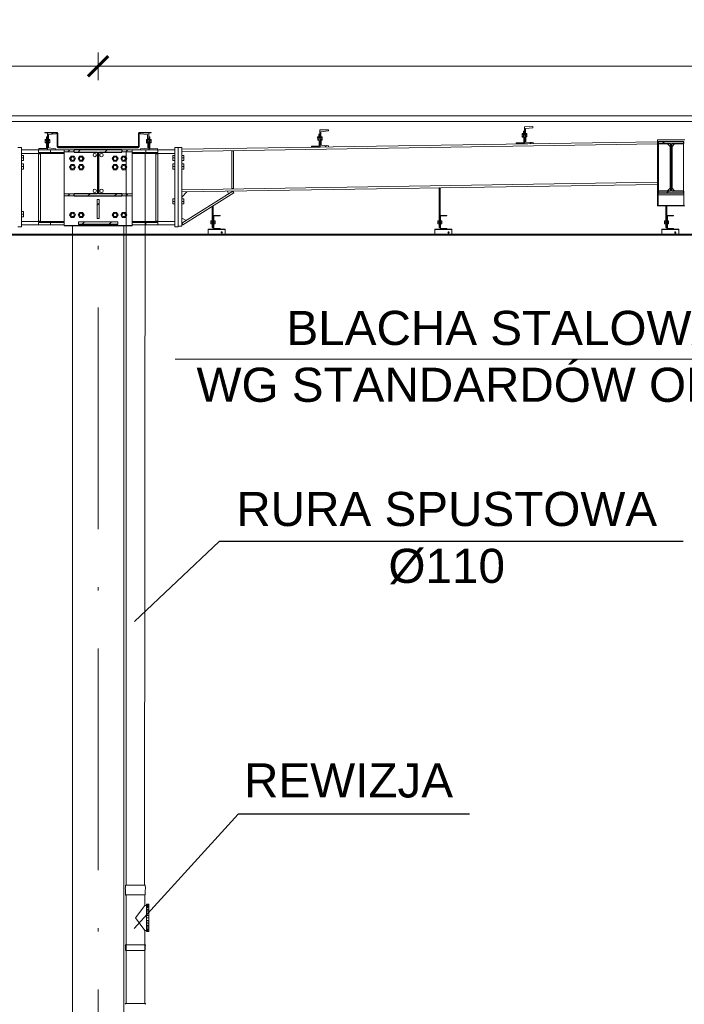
# Model space of a CAD drawing. Extents: x 256490 to 7565828, y -103950 to 5881792.
# Tile 94 of 99: x 274345 to 278243, y 21924 to 27698. Entities that reach past the tile are written whole.
import ezdxf

# ---------------------------------------------------------------- set-up
doc = ezdxf.new("R2010")
doc.units = 0
doc.header["$MEASUREMENT"] = 0
doc.linetypes.add('DASHDOT', pattern=[20, 13, -3.4, 0.2, -3.4])
doc.layers.add('100_rzut_okna', color=1, linetype='Continuous')
doc.layers.add('TB_CIENKA', color=5, linetype='Continuous')
for name, color, linetype, lineweight in [('BK_0.13', 4, 'Continuous', 9), ('BK_Opisy', 31, 'Continuous', 20), ('CZ-CI', 142, 'Continuous', 9), ('CZ-GR', 14, 'Continuous', 30), ('elementy wyposażenia', 95, 'Continuous', 15), ('linii', 7, 'Continuous', 15), ('OSIE', 7, 'Continuous', 5)]:
    doc.layers.add(name, color=color, linetype=linetype, lineweight=lineweight)
doc.layers.add('wymiary', color=7, linetype='Continuous', lineweight=5, true_color=0x7f7f7f)
doc.styles.add('ARIAL', font='arial.ttf')
doc.dimstyles.new('mosstowy 1-100', dxfattribs={"dimscale": 20, "dimtxt": 10, "dimasz": 6, "dimexe": 4, "dimexo": 4, "dimgap": 2, "dimtad": 1, "dimdec": 0, "dimlfac": 0.1, "dimtxsty": 'ARIAL', "dimblk": 'ARCHTICK', "dimcen": 4, "dimclrd": 256, "dimclre": 256, "dimclrt": 7, "dimadec": 0, "dimazin": 0, "dimtfac": 1, "dimtdec": 0, "dimtmove": 1, "dimatfit": 3, "dimfxl": 8, "dimfxlon": 1, "dimlwd": -1, "dimlwe": 9, "dimarcsym": 0})

# ---------------------------------------------------------------- blocks, each defined once
blk = doc.blocks.new('_ArchTick')
at = {"layer": '100_rzut_okna', "color": 0, "linetype": 'Continuous', "const_width": 0.15}
blk.add_lwpolyline([(-0.5, -0.5), (0.5, 0.5)], dxfattribs=at)
blk = doc.blocks.new('*D572')
at = {"layer": 'Defpoints', "color": 0}
for p in [(274805.4, 27424.2), (264705.4, 27348.6), (274805.4, 27348.6)]:
    blk.add_point(p, dxfattribs=at)
at = {"layer": 'wymiary', "lineweight": 9}
for p, q in [((264705.4, 27424.2), (264705.4, 27504.2)), ((274805.4, 27424.2), (274805.4, 27504.2))]:
    blk.add_line(p, q, dxfattribs=at)
at = {"layer": 'wymiary'}
blk.add_line((264705.4, 27424.2), (274805.4, 27424.2), dxfattribs=at)
at = {"layer": 'wymiary', "xscale": 120, "yscale": 120, "zscale": 120, "rotation": 180}
blk.add_blockref('_ArchTick', (264705.4, 27424.2), dxfattribs=at)
at = {"layer": 'wymiary', "xscale": 120, "yscale": 120, "zscale": 120}
blk.add_blockref('_ArchTick', (274805.4, 27424.2), dxfattribs=at)
at = {"layer": 'wymiary', "color": 7, "insert": (269755.4, 27566.3), "char_height": 200, "attachment_point": 5, "style": 'ARIAL'}
blk.add_mtext('1010', dxfattribs=at)
blk = doc.blocks.new('*D581')
at = {"layer": 'Defpoints', "color": 0}
for p in [(284905.4, 27424.2), (274805.4, 27263.1), (284905.4, 27227.1)]:
    blk.add_point(p, dxfattribs=at)
at = {"layer": 'wymiary', "lineweight": 9}
for p, q in [((274805.4, 27343.1), (274805.4, 27504.2)), ((284905.4, 27307.1), (284905.4, 27504.2))]:
    blk.add_line(p, q, dxfattribs=at)
at = {"layer": 'wymiary'}
blk.add_line((274805.4, 27424.2), (284905.4, 27424.2), dxfattribs=at)
at = {"layer": 'wymiary', "xscale": 120, "yscale": 120, "zscale": 120, "rotation": 180}
blk.add_blockref('_ArchTick', (274805.4, 27424.2), dxfattribs=at)
at = {"layer": 'wymiary', "xscale": 120, "yscale": 120, "zscale": 120}
blk.add_blockref('_ArchTick', (284905.4, 27424.2), dxfattribs=at)
at = {"layer": 'wymiary', "color": 7, "insert": (279855.4, 27566.3), "char_height": 200, "attachment_point": 5, "style": 'ARIAL'}
blk.add_mtext('1010', dxfattribs=at)
blk = doc.blocks.new('FGDFGDFGDF')
at = {"linetype": 'Continuous'}
h = blk.add_hatch(dxfattribs=at)
h.set_pattern_fill('', scale=35, style=0, pattern_type=0)
h.set_pattern_definition([(45, (310430.48, 24575.81), (-78.58, 78.58), [])])
h.paths.add_polyline_path([(310480.5, 24575.1), (310430.5, 24575.8), (310429.1, 24475.8), (310479.1, 24475.1), (310479.2, 24481.6), (310435.3, 24485.8), (310436.3, 24565.7), (310480.4, 24568.6)])
h = blk.add_hatch(dxfattribs=at)
h.set_pattern_fill('', scale=35, style=0, pattern_type=0)
h.set_pattern_definition([(45, (310526.83, 24474.16), (-78.58, 78.58), [])])
h.paths.add_polyline_path([(310586.8, 24474.2), (310526.8, 24474.2), (310526.8, 24462.2), (310586.8, 24462.2)])
h = blk.add_hatch(dxfattribs=at)
h.set_pattern_fill('', scale=35, style=0, pattern_type=0)
h.set_pattern_definition([(45, (310866.83, 24474.16), (-78.58, 78.58), [])])
h.paths.add_polyline_path([(310926.8, 24474.2), (310866.8, 24474.2), (310866.8, 24462.2), (310926.8, 24462.2)])
h = blk.add_hatch(dxfattribs=at)
h.set_pattern_fill('', scale=35, style=0, pattern_type=0)
h.set_pattern_definition([(45, (310526.83, 24216.16), (-78.58, 78.58), [])])
h.paths.add_polyline_path([(310586.8, 24216.2), (310526.8, 24216.2), (310526.8, 24204.2), (310586.8, 24204.2)])
h = blk.add_hatch(dxfattribs=at)
h.set_pattern_fill('', scale=35, style=0, pattern_type=0)
h.set_pattern_definition([(45, (310866.83, 24216.16), (-78.58, 78.58), [])])
h.paths.add_polyline_path([(310926.8, 24216.2), (310866.8, 24216.2), (310866.8, 24204.2), (310926.8, 24204.2)])
h = blk.add_hatch(dxfattribs=at)
h.set_pattern_fill('', scale=35, style=0, pattern_type=0)
h.set_pattern_definition([(45, (310720.83, 24184.14), (-78.58, 78.58), [])])
h.paths.add_polyline_path([(310732.8, 24184.1), (310720.8, 24184.1), (310720.8, 24072.1), (310732.8, 24072.1)])
h = blk.add_hatch(dxfattribs=at)
h.set_pattern_fill('', scale=35, style=0, pattern_type=0)
h.set_pattern_definition([(45, (311401.83, 24090.02), (-78.58, 78.58), [])])
h.paths.add_polyline_path([(311441.8, 24090), (311401.8, 24090), (311401.8, 24010), (311441.8, 24010), (311441.8, 24013), (311404.8, 24013), (311404.8, 24087), (311441.8, 24087)])
h = blk.add_hatch(dxfattribs=at)
h.set_pattern_fill('', scale=35, style=0, pattern_type=0)
h.set_pattern_definition([(45, (312731.83, 24090.02), (-78.58, 78.58), [])])
h.paths.add_polyline_path([(312771.8, 24090), (312731.8, 24090), (312731.8, 24010), (312771.8, 24010), (312771.8, 24013), (312734.8, 24013), (312734.8, 24087), (312771.8, 24087)])
h = blk.add_hatch(dxfattribs=at)
h.set_pattern_fill('', scale=35, style=0, pattern_type=0)
h.set_pattern_definition([(45, (314061.83, 24090.02), (-78.58, 78.58), [])])
h.paths.add_polyline_path([(314101.8, 24090), (314061.8, 24090), (314061.8, 24010), (314101.8, 24010), (314101.8, 24013), (314064.8, 24013), (314064.8, 24087), (314101.8, 24087)])
h = blk.add_hatch(dxfattribs=at)
h.set_pattern_fill('', scale=35, style=0, pattern_type=0)
h.set_pattern_definition([(45, (311371.83, 24010.02), (-78.58, 78.58), [])])
h.paths.add_polyline_path([(311471.8, 24010), (311371.8, 24010), (311371.8, 24007), (311471.8, 24007)])
h = blk.add_hatch(dxfattribs=at)
h.set_pattern_fill('', scale=35, style=0, pattern_type=0)
h.set_pattern_definition([(45, (312701.83, 24010.02), (-78.58, 78.58), [])])
h.paths.add_polyline_path([(312801.8, 24010), (312701.8, 24010), (312701.8, 24007), (312801.8, 24007)])
h = blk.add_hatch(dxfattribs=at)
h.set_pattern_fill('', scale=35, style=0, pattern_type=0)
h.set_pattern_definition([(45, (314031.83, 24010.02), (-78.58, 78.58), [])])
h.paths.add_polyline_path([(314131.8, 24010), (314031.8, 24010), (314031.8, 24007), (314131.8, 24007)])
at = {"layer": 'CZ-CI', "linetype": 'Continuous'}
h = blk.add_hatch(dxfattribs=at)
h.set_pattern_fill('', color=256, scale=35, style=0, pattern_type=0)
h.set_pattern_definition([(45, (313234.31, 24520.4), (-78.58, 78.58), [])])
h.paths.add_polyline_path([(313278.4, 24517.6), (313234.3, 24520.4), (313233, 24600.4), (313277, 24604.6), (313276.9, 24611.1), (313226.9, 24610.3), (313228.5, 24510.3), (313278.5, 24511.1)])
h = blk.add_hatch(dxfattribs=at)
h.set_pattern_fill('', color=256, scale=35, style=0, pattern_type=0)
h.set_pattern_definition([(45, (310968.81, 24577.22), (-78.577, 78.577), [])])
h.paths.add_polyline_path([(311038.6, 24577.2), (310968.8, 24577.2), (310965.3, 24575.8), (310963.8, 24572.2), (310963.8, 24496), (310963.2, 24494.6), (310961.8, 24494), (310491.8, 24494), (310490.4, 24494.6), (310489.8, 24496), (310489.8, 24572.2), (310488.4, 24575.8), (310484.8, 24577.2), (310415, 24577.2), (310415, 24574.2), (310484.8, 24574.2), (310486.2, 24573.6), (310486.8, 24572.2), (310486.8, 24496), (310488.3, 24492.5), (310491.8, 24491), (310961.8, 24491), (310965.3, 24492.5), (310966.8, 24496), (310966.8, 24572.2), (310967.4, 24573.6), (310968.8, 24574.2), (311038.6, 24574.2)])
h = blk.add_hatch(dxfattribs=at)
h.set_pattern_fill('', color=256, scale=35, style=0, pattern_type=0)
h.set_pattern_definition([(45, (311023.16, 24575.36), (-78.58, 78.58), [])])
h.paths.add_polyline_path([(311024.7, 24475.4), (311023.2, 24575.4), (310973.2, 24574.6), (310973.3, 24568.1), (311017.3, 24565.2), (311018.6, 24485.3), (310974.7, 24481.1), (310974.8, 24474.6)])
h = blk.add_hatch(dxfattribs=at)
h.set_pattern_fill('', color=256, scale=35, style=0, pattern_type=0)
h.set_pattern_definition([(45, (312034.46, 24501.4), (-78.58, 78.58), [])])
h.paths.add_polyline_path([(312078.5, 24498.6), (312034.5, 24501.4), (312033.2, 24581.3), (312077.1, 24585.6), (312077, 24592.1), (312027, 24591.3), (312028.6, 24491.3), (312078.6, 24492.1)])
h = blk.add_hatch(dxfattribs=at)
h.set_pattern_fill('', color=256, scale=35, style=0, pattern_type=0)
h.set_pattern_definition([(45, (314011.83, 24522.47), (-78.577, 78.577), [])])
h.paths.add_polyline_path([(314161.8, 24522.5), (314011.8, 24522.5), (314011.8, 24511.8), (314083.3, 24511.8), (314083.3, 24233.2), (314011.8, 24233.2), (314011.8, 24222.5), (314161.8, 24222.5), (314161.8, 24233.2), (314090.4, 24233.2), (314090.4, 24511.8), (314161.8, 24511.8)])
h = blk.add_hatch(dxfattribs=at)
h.set_pattern_fill('', color=256, scale=35, style=0, pattern_type=0)
h.set_pattern_definition([(45, (310586.83, 24474.16), (-78.577, 78.577), [])])
h.paths.add_polyline_path([(310866.8, 24474.2), (310586.8, 24474.2), (310586.8, 24461.2), (310722.8, 24461.2), (310722.8, 24217.2), (310586.8, 24217.2), (310586.8, 24204.2), (310866.8, 24204.2), (310866.8, 24217.2), (310730.8, 24217.2), (310730.8, 24461.2), (310866.8, 24461.2)])
h = blk.add_hatch(dxfattribs=at)
h.set_pattern_fill('', color=256, scale=35, style=0, pattern_type=0)
h.set_pattern_definition([(45, (310611.83, 24053.36), (-78.577, 78.577), [])])
h.paths.add_polyline_path([(310841.8, 24053.4), (310611.8, 24053.4), (310611.8, 24039.8), (310841.8, 24039.8)])
for p, q in [((313226.9, 24610.3), (313276.9, 24611.1)), ((313226.9, 24610.3), (313226.9, 24610.3)), ((313228.5, 24510.3), (313226.9, 24610.3)), ((313277, 24604.6), (313233, 24600.4)), ((313233, 24600.4), (313233, 24600.4)), ((313233, 24600.4), (313234.3, 24520.4)), ((313276.9, 24611.1), (313276.9, 24611.1)), ((313276.9, 24611.1), (313277, 24604.6)), ((313277, 24604.6), (313277, 24604.6)), ((310484.8, 24577.2), (310415, 24577.2)), ((310415, 24577.2), (310415, 24574.2)), ((310415, 24574.2), (310484.8, 24574.2)), ((310430.5, 24574.2), (310415.9, 24574.2)), ((310424.1, 24550.9), (310423.2, 24481.9)), ((310424.1, 24550.9), (310424.1, 24550.9)), ((310424.1, 24550.9), (310430.1, 24550.8)), ((310429.1, 24475.8), (310430.5, 24575.8)), ((310430.5, 24575.8), (310430.5, 24575.8)), ((310430.5, 24575.8), (310480.5, 24575.1)), ((310436.3, 24565.7), (310435.3, 24485.8)), ((310480.4, 24568.6), (310436.3, 24565.7)), ((310436.3, 24565.7), (310436.3, 24565.7)), ((310480.5, 24575.1), (310480.4, 24568.6)), ((310480.4, 24568.6), (310480.4, 24568.6)), ((310480.5, 24575.1), (310480.5, 24575.1)), ((310484.8, 24574.2), (310480.5, 24574.2)), ((310488.4, 24575.8), (310484.8, 24577.2)), ((310484.8, 24574.2), (310486.2, 24573.6)), ((310486.2, 24573.6), (310486.8, 24572.2)), ((310486.8, 24496), (310486.8, 24572.2)), ((310489.8, 24572.2), (310488.4, 24575.8)), ((310489.8, 24572.2), (310488.4, 24575.8)), ((310488.4, 24575.8), (310488.4, 24575.8)), ((310489.8, 24496), (310489.8, 24572.2)), ((310489.9, 24496), (310489.8, 24572.2)), ((310965.3, 24575.8), (310963.8, 24572.2)), ((310963.8, 24496), (310963.8, 24572.2)), ((310968.8, 24577.2), (310965.3, 24575.8)), ((310966.8, 24572.2), (310967.4, 24573.6)), ((310966.8, 24572.2), (310967.4, 24573.6)), ((310966.8, 24496), (310966.8, 24572.2)), ((310966.8, 24492.2), (310966.8, 24572.2)), ((310967.4, 24573.6), (310968.8, 24574.2)), ((310968.8, 24577.2), (311038.6, 24577.2)), ((311037.8, 24577.2), (310968.8, 24577.2)), ((310968.8, 24574.2), (311038.6, 24574.2)), ((310973.2, 24574.6), (311023.2, 24575.4)), ((310973.2, 24574.6), (310973.2, 24574.6)), ((310973.3, 24568.1), (310973.2, 24574.6)), ((310973.3, 24568.1), (310973.3, 24568.1)), ((311017.3, 24565.2), (310973.3, 24568.1)), ((311017.3, 24565.2), (311017.3, 24565.2)), ((311018.6, 24485.3), (311017.3, 24565.2)), ((311023.2, 24575.4), (311023.2, 24575.4)), ((311023.2, 24575.4), (311024.7, 24475.4)), ((311029.6, 24550.5), (311023.6, 24550.4)), ((311030.6, 24481.5), (311029.6, 24550.5)), ((311038.6, 24574.2), (311038.6, 24577.2)), ((312021.7, 24551.6), (312014.2, 24551.5)), ((312014.2, 24551.5), (312014.5, 24530.7)), ((312014.3, 24546.3), (312021.7, 24546.4)), ((312021.4, 24566.2), (312027.4, 24566.3)), ((312022.5, 24497.2), (312021.4, 24566.2)), ((312027, 24591.3), (312077, 24592.1)), ((312027, 24591.3), (312027, 24591.3)), ((312028.6, 24491.3), (312027, 24591.3)), ((312077.1, 24585.6), (312033.2, 24581.3)), ((312033.2, 24581.3), (312033.2, 24581.3)), ((312033.2, 24581.3), (312034.5, 24501.4)), ((312033.7, 24551.8), (312041.2, 24551.9)), ((312033.7, 24546.6), (312041.2, 24546.7)), ((312041.2, 24551.9), (312041.5, 24531.1)), ((312077, 24592.1), (312077, 24592.1)), ((312077, 24592.1), (312077.1, 24585.6)), ((312077.1, 24585.6), (312077.1, 24585.6)), ((313221.5, 24570.6), (313214, 24570.5)), ((313214, 24570.5), (313214.3, 24549.7)), ((313214.1, 24565.3), (313221.6, 24565.4)), ((313214.3, 24554.9), (313221.8, 24555)), ((313214.3, 24549.7), (313221.8, 24549.8)), ((313221.3, 24585.2), (313227.3, 24585.3)), ((313222.4, 24516.2), (313221.3, 24585.2)), ((313233.5, 24570.8), (313241, 24570.9)), ((313233.6, 24565.6), (313241.1, 24565.7)), ((313233.8, 24555.2), (313241.3, 24555.3)), ((313233.8, 24550), (313241.3, 24550.1)), ((313241, 24570.9), (313241.3, 24550.1)), ((310276.8, 24488.4), (310256.8, 24488.4)), ((310276.8, 24024.2), (310276.8, 24488.4)), ((310379.2, 24482.5), (310379.1, 24476.5)), ((310379.2, 24482.5), (310379.2, 24482.5)), ((310423.2, 24481.9), (310379.2, 24482.5)), ((310416.5, 24536.4), (310416.2, 24515.6)), ((310416.2, 24520.8), (310423.7, 24520.7)), ((310416.2, 24515.6), (310423.7, 24515.5)), ((310416.4, 24531.2), (310423.9, 24531.1)), ((310424, 24536.3), (310416.5, 24536.4)), ((310423.2, 24481.9), (310423.2, 24481.9)), ((310435.3, 24485.8), (310435.3, 24485.8)), ((310435.3, 24485.8), (310479.2, 24481.6)), ((310435.7, 24520.6), (310443.2, 24520.5)), ((310435.7, 24515.4), (310443.2, 24515.3)), ((310435.9, 24536.1), (310443.4, 24536)), ((310435.9, 24530.9), (310443.4, 24530.8)), ((310443.4, 24536), (310443.2, 24515.3)), ((310479.2, 24481.6), (310479.1, 24475.1)), ((310479.2, 24481.6), (310479.2, 24481.6)), ((310486.8, 24496), (310486.8, 24492.2)), ((310486.8, 24496), (310488.3, 24492.5)), ((310488.3, 24488.7), (310486.8, 24492.2)), ((310486.9, 24492.2), (310486.9, 24496)), ((310488.3, 24488.7), (310486.9, 24492.2)), ((310486.9, 24492.2), (310489, 24492.2)), ((310488.3, 24492.5), (310491.8, 24491)), ((310488.3, 24488.7), (310490, 24488)), ((310490.4, 24494.6), (310489.8, 24496)), ((310490, 24488), (310489.8, 24491.9)), ((310490.4, 24490.8), (310490, 24491.8)), ((310490.4, 24490.9), (310490, 24491.8)), ((310490.4, 24490.8), (310490, 24491.8)), ((310490.4, 24487.8), (310490, 24488)), ((310490, 24488), (310491.8, 24487.3)), ((310491.8, 24494), (310490.4, 24494.6)), ((310490.4, 24490.8), (310491.8, 24490.3)), ((310490.4, 24490.8), (310491.2, 24490.6)), ((310490.4, 24489.6), (310490.4, 24490.8)), ((310490.4, 24487.8), (310490.4, 24490.2)), ((310490.4, 24487.8), (310490.4, 24489.6)), ((310491.2, 24487.6), (310490.4, 24487.8)), ((310491.2, 24490.6), (310491.9, 24490.3)), ((310491.8, 24487.3), (310491.2, 24487.6)), ((310491.8, 24494), (310961.8, 24494)), ((310491.8, 24490.3), (310491.8, 24491)), ((310491.8, 24487.3), (310491.8, 24491)), ((310491.8, 24491), (310961.8, 24491)), ((310494.2, 24490.3), (310491.8, 24490.3)), ((310497.6, 24487.4), (310491.8, 24487.3)), ((310491.8, 24487.3), (310494.2, 24487.3)), ((310491.9, 24490.3), (310491.9, 24491)), ((310491.9, 24490.3), (310497.6, 24490.4)), ((310503.2, 24490.4), (310494.2, 24490.3)), ((310494.2, 24487.3), (310503.2, 24487.4)), ((310497.6, 24490.4), (310508.6, 24490.5)), ((310508.6, 24487.5), (310497.6, 24487.4)), ((310516.3, 24490.5), (310503.2, 24490.4)), ((310503.2, 24487.4), (310516.3, 24487.5)), ((310508.6, 24490.5), (310523, 24490.5)), ((310523, 24487.5), (310508.6, 24487.5)), ((310532.1, 24490.5), (310516.3, 24490.5)), ((310516.3, 24487.5), (310532.1, 24487.5)), ((310523, 24490.5), (310539.6, 24490.6)), ((310539.6, 24487.6), (310523, 24487.5)), ((310549.1, 24490.5), (310532.1, 24490.5)), ((310532.1, 24487.5), (310549.1, 24487.5)), ((310539.6, 24490.6), (310556.6, 24490.6)), ((310556.6, 24487.6), (310539.6, 24487.6)), ((310565.6, 24490.5), (310549.1, 24490.5)), ((310549.1, 24487.5), (310565.6, 24487.5)), ((310556.6, 24490.6), (310572.4, 24490.5)), ((310572.4, 24487.5), (310556.6, 24487.6)), ((310580.1, 24490.4), (310565.6, 24490.5)), ((310565.6, 24487.5), (310580.1, 24487.4)), ((310572.4, 24490.5), (310585.5, 24490.5)), ((310585.5, 24487.5), (310572.4, 24487.5)), ((310591, 24490.4), (310580.1, 24490.4)), ((310580.1, 24487.4), (310591, 24487.4)), ((310585.5, 24490.5), (310594.5, 24490.4)), ((310594.5, 24487.4), (310585.5, 24487.5)), ((310597.4, 24490.3), (310591, 24490.4)), ((310591, 24487.4), (310597.4, 24487.3)), ((310594.5, 24490.4), (310598.6, 24490.2)), ((310598.3, 24487.3), (310594.5, 24487.4)), ((310598.3, 24490.2), (310597.4, 24490.3)), ((310597.4, 24487.3), (310598.3, 24487.2)), ((310961.8, 24490.2), (310598.3, 24490.2)), ((310598.3, 24490.2), (310598.3, 24487.2)), ((310961.8, 24487.2), (310598.3, 24487.2)), ((310963.2, 24494.6), (310961.8, 24494)), ((310961.8, 24491), (310965.3, 24492.5)), ((310961.8, 24490.2), (310961.8, 24491)), ((310961.8, 24487.2), (310961.8, 24491)), ((310961.8, 24491), (310961.8, 24490.2)), ((310961.8, 24490.2), (310963.3, 24490.8)), ((310961.8, 24490.2), (310961.8, 24487.2)), ((310965.4, 24488.7), (310961.8, 24487.2)), ((310963.8, 24496), (310963.2, 24494.6)), ((310963.2, 24490.8), (310963.6, 24491.8)), ((310963.3, 24490.8), (310963.7, 24491.8)), ((310964.7, 24492.2), (310966.8, 24492.2)), ((310965.3, 24492.5), (310966.8, 24496)), ((310965.4, 24488.7), (310966.8, 24492.2)), ((310966.8, 24492.2), (310966.7, 24492)), ((310966.8, 24496), (310966.8, 24492.2)), ((310974.7, 24481.1), (311018.6, 24485.3)), ((310974.7, 24481.1), (310974.7, 24481.1)), ((310974.8, 24474.6), (310974.7, 24481.1)), ((311010.3, 24535.6), (311017.8, 24535.7)), ((311010.3, 24535.6), (311010.6, 24514.8)), ((311010.4, 24530.4), (311017.9, 24530.5)), ((311010.5, 24520), (311018, 24520.1)), ((311010.6, 24514.8), (311018.1, 24514.9)), ((311018.6, 24485.3), (311018.6, 24485.3)), ((311029.8, 24535.9), (311037.3, 24536)), ((311029.9, 24530.7), (311037.4, 24530.8)), ((311030, 24520.3), (311037.5, 24520.4)), ((311030.1, 24515.1), (311037.6, 24515.2)), ((311074.6, 24482.2), (311030.6, 24481.5)), ((311037.3, 24536), (311037.6, 24515.2)), ((311074.7, 24476.2), (311074.6, 24482.2)), ((311196.8, 24488.4), (311176.8, 24488.4)), ((311176.8, 24024.2), (311176.8, 24488.4)), ((311196.8, 24024.2), (311196.8, 24488.4)), ((311196.8, 24026.4), (311196.8, 24488.2)), ((311196.8, 24488.2), (311216.8, 24488.2)), ((311216.8, 24478.2), (314006.8, 24522.4)), ((311216.8, 24465.7), (314006.8, 24509.9)), ((311216.8, 24026.4), (311216.8, 24488.2)), ((311978.5, 24496.5), (312022.5, 24497.2)), ((311978.6, 24490.5), (311978.5, 24496.5)), ((312028.6, 24491.3), (311978.6, 24490.5)), ((312014.4, 24535.9), (312021.9, 24536)), ((312014.5, 24530.7), (312022, 24530.8)), ((312078.6, 24492.1), (312028.6, 24491.3)), ((312028.6, 24491.3), (312028.6, 24491.3)), ((312033.9, 24536.2), (312041.4, 24536.3)), ((312034, 24531), (312041.5, 24531.1)), ((312034.5, 24501.4), (312034.5, 24501.4)), ((312034.5, 24501.4), (312078.5, 24498.6)), ((312078.5, 24498.6), (312078.5, 24498.6)), ((312078.5, 24498.6), (312078.6, 24492.1)), ((312078.6, 24492.1), (312078.6, 24492.1)), ((313178.4, 24515.5), (313222.4, 24516.2)), ((313178.5, 24509.5), (313178.4, 24515.5)), ((313228.5, 24510.3), (313178.5, 24509.5)), ((313278.5, 24511.1), (313228.5, 24510.3)), ((313228.5, 24510.3), (313228.5, 24510.3)), ((313234.3, 24520.4), (313234.3, 24520.4)), ((313234.3, 24520.4), (313278.4, 24517.6)), ((313278.4, 24517.6), (313278.4, 24517.6)), ((313278.4, 24517.6), (313278.5, 24511.1)), ((313278.5, 24511.1), (313278.5, 24511.1)), ((314006.8, 24147), (314006.8, 24532.5)), ((314006.8, 24532.5), (314166.8, 24532.5)), ((314013.3, 24235.2), (314013.3, 24509.8)), ((314013.3, 24509.8), (314066.3, 24509.8)), ((314066.3, 24509.8), (314081.3, 24494.8)), ((314081.3, 24494.8), (314081.3, 24250.2)), ((314107.4, 24509.8), (314092.4, 24494.8)), ((314092.4, 24494.8), (314092.4, 24250.2)), ((314160.4, 24509.8), (314107.4, 24509.8)), ((314160.4, 24235.2), (314160.4, 24509.8)), ((310276.8, 24474.2), (310376.8, 24474.2)), ((310276.8, 24453.2), (310526.8, 24453.2)), ((310289.3, 24442.4), (310276.8, 24442.4)), ((310289.3, 24427.4), (310276.8, 24427.4)), ((310289.3, 24442.4), (310289.3, 24412.4)), ((310526.8, 24474.2), (310376.8, 24474.2)), ((310376.8, 24474.2), (310376.8, 24459.2)), ((310526.8, 24459.2), (310376.8, 24459.2)), ((310388.8, 24452.2), (310376.8, 24452.2)), ((310376.8, 24452.2), (310376.8, 24056.2)), ((310379.1, 24476.5), (310379.1, 24476.5)), ((310379.1, 24476.5), (310429.1, 24475.8)), ((310388.8, 24452.2), (310388.8, 24056.2)), ((310429.1, 24475.8), (310429.1, 24475.8)), ((310479.1, 24475.1), (310429.1, 24475.8)), ((310446.8, 24459.2), (310446.8, 24474.2)), ((310479.1, 24475.1), (310479.1, 24475.1)), ((310586.8, 24474.2), (310526.8, 24474.2)), ((310526.8, 24474.2), (310526.8, 24462.2)), ((310526.8, 24216.2), (310526.8, 24462.2)), ((310526.8, 24462.2), (310586.8, 24462.2)), ((310568.2, 24438.2), (310559.5, 24423.2)), ((310559.5, 24423.2), (310568.2, 24408.2)), ((310585.5, 24438.2), (310568.2, 24438.2)), ((310594.2, 24423.2), (310585.5, 24438.2)), ((310585.5, 24408.2), (310594.2, 24423.2)), ((310586.8, 24474.2), (310586.8, 24461.2)), ((310618.2, 24438.2), (310609.5, 24423.2)), ((310609.5, 24423.2), (310618.2, 24408.2)), ((310635.5, 24438.2), (310618.2, 24438.2)), ((310644.2, 24423.2), (310635.5, 24438.2)), ((310635.5, 24408.2), (310644.2, 24423.2)), ((310818.2, 24438.2), (310809.5, 24423.2)), ((310809.5, 24423.2), (310818.2, 24408.2)), ((310835.5, 24438.2), (310818.2, 24438.2)), ((310844.2, 24423.2), (310835.5, 24438.2)), ((310835.5, 24408.2), (310844.2, 24423.2)), ((310868.2, 24438.2), (310859.5, 24423.2)), ((310859.5, 24423.2), (310868.2, 24408.2)), ((310866.8, 24461.2), (310866.8, 24474.2)), ((310926.8, 24474.2), (310866.8, 24474.2)), ((310866.8, 24462.2), (310926.8, 24462.2)), ((310885.5, 24438.2), (310868.2, 24438.2)), ((310894.2, 24423.2), (310885.5, 24438.2)), ((310885.5, 24408.2), (310894.2, 24423.2)), ((310926.8, 24474.2), (311076.8, 24474.2)), ((310926.8, 24462.2), (310926.8, 24474.2)), ((310926.8, 24216.2), (310926.8, 24462.2)), ((310926.8, 24459.2), (311076.8, 24459.2)), ((310926.8, 24453.2), (311176.8, 24453.2)), ((311024.7, 24475.4), (310974.8, 24474.6)), ((310974.8, 24474.6), (310974.8, 24474.6)), ((311006.8, 24459.2), (311006.8, 24474.2)), ((311024.7, 24475.4), (311074.7, 24476.2)), ((311024.7, 24475.4), (311024.7, 24475.4)), ((311076.8, 24452.2), (311064.8, 24452.2)), ((311064.8, 24452.2), (311064.8, 24056.2)), ((311076.8, 24474.2), (311176.8, 24474.2)), ((311076.8, 24459.2), (311076.8, 24474.2)), ((311076.8, 24452.2), (311076.8, 24056.2)), ((311164.3, 24442.4), (311164.3, 24412.4)), ((311176.8, 24442.4), (311164.3, 24442.4)), ((311176.8, 24427.4), (311164.3, 24427.4)), ((311216.8, 24442.4), (311229.3, 24442.4)), ((311229.3, 24427.4), (311216.8, 24427.4)), ((311229.3, 24442.4), (311229.3, 24412.4)), ((311511.3, 24468.4), (311511.3, 24247.5)), ((311511.3, 24468.4), (311521.3, 24468.4)), ((311521.3, 24468.4), (311521.3, 24247.5)), ((310289.3, 24412.4), (310276.8, 24412.4)), ((310289.3, 24392.4), (310276.8, 24392.4)), ((310289.3, 24377.4), (310276.8, 24377.4)), ((310289.3, 24392.4), (310289.3, 24362.4)), ((310568.2, 24388.2), (310559.5, 24373.2)), ((310559.5, 24373.2), (310568.2, 24358.2)), ((310568.2, 24408.2), (310585.5, 24408.2)), ((310585.5, 24388.2), (310568.2, 24388.2)), ((310594.2, 24373.2), (310585.5, 24388.2)), ((310585.5, 24358.2), (310594.2, 24373.2)), ((310618.2, 24388.2), (310609.5, 24373.2)), ((310609.5, 24373.2), (310618.2, 24358.2)), ((310618.2, 24408.2), (310635.5, 24408.2)), ((310635.5, 24388.2), (310618.2, 24388.2)), ((310644.2, 24373.2), (310635.5, 24388.2)), ((310635.5, 24358.2), (310644.2, 24373.2)), ((310818.2, 24388.2), (310809.5, 24373.2)), ((310809.5, 24373.2), (310818.2, 24358.2)), ((310818.2, 24408.2), (310835.5, 24408.2)), ((310835.5, 24388.2), (310818.2, 24388.2)), ((310844.2, 24373.2), (310835.5, 24388.2)), ((310835.5, 24358.2), (310844.2, 24373.2)), ((310868.2, 24388.2), (310859.5, 24373.2)), ((310859.5, 24373.2), (310868.2, 24358.2)), ((310868.2, 24408.2), (310885.5, 24408.2)), ((310885.5, 24388.2), (310868.2, 24388.2)), ((310894.2, 24373.2), (310885.5, 24388.2)), ((310885.5, 24358.2), (310894.2, 24373.2)), ((311164.3, 24412.4), (311176.8, 24412.4)), ((311164.3, 24392.4), (311164.3, 24362.4)), ((311176.8, 24392.4), (311164.3, 24392.4)), ((311176.8, 24377.4), (311164.3, 24377.4)), ((311229.3, 24412.4), (311216.8, 24412.4)), ((311216.8, 24392.4), (311229.3, 24392.4)), ((311229.3, 24377.4), (311216.8, 24377.4)), ((311229.3, 24392.4), (311229.3, 24362.4)), ((310289.3, 24362.4), (310276.8, 24362.4)), ((310568.2, 24358.2), (310585.5, 24358.2)), ((310618.2, 24358.2), (310635.5, 24358.2)), ((310818.2, 24358.2), (310835.5, 24358.2)), ((310868.2, 24358.2), (310885.5, 24358.2)), ((311164.3, 24362.4), (311176.8, 24362.4)), ((311229.3, 24362.4), (311216.8, 24362.4)), ((311216.8, 24240.7), (314006.8, 24284.9)), ((311216.8, 24228.2), (314006.8, 24272.4)), ((312725.8, 24020), (312725.8, 24252.1)), ((312725.8, 24252.1), (312731.8, 24252.1)), ((312731.8, 24252.1), (312731.8, 24090)), ((314081.3, 24250.2), (314066.3, 24235.2)), ((314092.4, 24250.2), (314107.4, 24235.2)), ((310586.8, 24216.2), (310526.8, 24216.2)), ((310526.8, 24216.2), (310526.8, 24204.2)), ((310526.8, 24030.9), (310526.8, 24204.2)), ((310526.8, 24204.2), (310586.8, 24204.2)), ((310586.8, 24217.2), (310586.8, 24204.2)), ((310866.8, 24204.2), (310866.8, 24217.2)), ((310926.8, 24216.2), (310866.8, 24216.2)), ((310866.8, 24204.2), (310926.8, 24204.2)), ((310926.8, 24204.2), (310926.8, 24216.2)), ((310926.8, 24030.9), (310926.8, 24204.2)), ((311216.8, 24044.4), (311516.3, 24232.9)), ((311216.8, 24198.2), (311246.8, 24228.6)), ((311223.2, 24034.2), (311522.7, 24222.7)), ((311490.9, 24216.9), (311486.3, 24232.4)), ((311511.3, 24247.5), (311521.3, 24247.5)), ((311516.3, 24232.9), (311522.7, 24222.7)), ((314011.8, 24222.5), (314011.8, 24148.9)), ((314161.8, 24211.4), (314011.8, 24211.4)), ((314066.3, 24235.2), (314013.3, 24235.2)), ((314107.4, 24235.2), (314160.4, 24235.2)), ((314161.8, 24148.9), (314161.8, 24222.5)), ((310732.8, 24184.1), (310720.8, 24184.1)), ((310720.8, 24184.1), (310720.8, 24072.1)), ((310732.8, 24072.1), (310732.8, 24184.1)), ((311164.3, 24187.4), (311164.3, 24157.4)), ((311164.3, 24187.4), (311176.8, 24187.4)), ((311176.8, 24172.4), (311164.3, 24172.4)), ((311164.3, 24157.4), (311176.8, 24157.4)), ((311216.8, 24187.4), (311229.3, 24187.4)), ((311229.3, 24172.4), (311216.8, 24172.4)), ((311229.3, 24157.4), (311216.8, 24157.4)), ((311229.3, 24187.4), (311229.3, 24157.4)), ((311401.8, 24142.9), (311395.8, 24142.9)), ((311395.8, 24142.9), (311395.8, 24020)), ((311401.8, 24090), (311401.8, 24142.9)), ((314006.8, 24147), (314166.8, 24147)), ((314011.8, 24148.9), (314161.8, 24148.9)), ((314055.8, 24020), (314055.8, 24147)), ((314061.8, 24090), (314061.8, 24147)), ((310289.3, 24112.4), (310276.8, 24112.4)), ((310276.8, 24097.4), (310289.3, 24097.4)), ((310289.3, 24082.4), (310276.8, 24082.4)), ((310289.3, 24112.4), (310289.3, 24082.4)), ((310568.2, 24108.2), (310559.5, 24093.2)), ((310559.5, 24093.2), (310568.2, 24078.2)), ((310585.5, 24108.2), (310568.2, 24108.2)), ((310568.2, 24078.2), (310585.5, 24078.2)), ((310594.2, 24093.2), (310585.5, 24108.2)), ((310585.5, 24078.2), (310594.2, 24093.2)), ((310618.2, 24108.2), (310609.5, 24093.2)), ((310609.5, 24093.2), (310618.2, 24078.2)), ((310635.5, 24108.2), (310618.2, 24108.2)), ((310618.2, 24078.2), (310635.5, 24078.2)), ((310644.2, 24093.2), (310635.5, 24108.2)), ((310635.5, 24078.2), (310644.2, 24093.2)), ((310818.2, 24108.2), (310809.5, 24093.2)), ((310809.5, 24093.2), (310818.2, 24078.2)), ((310835.5, 24108.2), (310818.2, 24108.2)), ((310818.2, 24078.2), (310835.5, 24078.2)), ((310844.2, 24093.2), (310835.5, 24108.2)), ((310835.5, 24078.2), (310844.2, 24093.2)), ((310868.2, 24108.2), (310859.5, 24093.2)), ((310859.5, 24093.2), (310868.2, 24078.2)), ((310885.5, 24108.2), (310868.2, 24108.2)), ((310868.2, 24078.2), (310885.5, 24078.2)), ((310894.2, 24093.2), (310885.5, 24108.2)), ((310885.5, 24078.2), (310894.2, 24093.2)), ((311401.8, 24090), (311441.8, 24090)), ((311401.8, 24010), (311401.8, 24090)), ((311441.8, 24087), (311404.8, 24087)), ((311404.8, 24087), (311404.8, 24013)), ((311441.8, 24090), (311441.8, 24087)), ((312731.8, 24090), (312771.8, 24090)), ((312731.8, 24010), (312731.8, 24090)), ((312771.8, 24087), (312734.8, 24087)), ((312734.8, 24087), (312734.8, 24013)), ((312771.8, 24090), (312771.8, 24087)), ((314061.8, 24090), (314101.8, 24090)), ((314061.8, 24010), (314061.8, 24090)), ((314101.8, 24087), (314064.8, 24087)), ((314064.8, 24087), (314064.8, 24013)), ((314101.8, 24090), (314101.8, 24087)), ((310276.8, 24024.2), (310256.8, 24024.2)), ((310276.8, 24055.2), (310526.8, 24055.2)), ((310276.8, 24034.2), (310376.8, 24034.2)), ((310388.8, 24056.2), (310376.8, 24056.2)), ((310526.8, 24049.2), (310376.8, 24049.2)), ((310376.8, 24049.2), (310376.8, 24034.2)), ((310526.8, 24034.2), (310376.8, 24034.2)), ((310446.8, 24034.2), (310446.8, 24049.2)), ((310526.8, 24030.9), (310526.8, 24029.2)), ((310526.8, 24030.9), (310926.8, 24030.9)), ((310526.8, 24029.2), (310926.8, 24029.2)), ((310576.8, 19100), (310576.8, 24029.2)), ((310611.8, 24039.8), (310611.8, 24053.4)), ((310611.8, 24053.4), (310841.8, 24053.4)), ((310611.8, 24039.8), (310611.8, 24037.5)), ((310611.8, 24039.8), (310841.8, 24039.8)), ((310611.8, 24037.5), (310841.8, 24037.5)), ((310720.8, 24072.1), (310732.8, 24072.1)), ((310841.8, 24039.8), (310841.8, 24053.4)), ((310841.8, 24037.5), (310841.8, 24039.8)), ((310876.8, 19100), (310876.8, 24029.2)), ((310926.8, 24055.2), (311176.8, 24055.2)), ((310926.8, 24049.2), (311076.8, 24049.2)), ((310926.8, 24034.2), (311076.8, 24034.2)), ((310926.8, 24029.2), (310926.8, 24030.9)), ((311006.8, 24034.2), (311006.8, 24049.2)), ((311076.8, 24056.2), (311064.8, 24056.2)), ((311076.8, 24034.2), (311076.8, 24049.2)), ((311076.8, 24034.2), (311176.8, 24034.2)), ((311196.8, 24024.2), (311176.8, 24024.2)), ((311196.8, 24026.4), (311216.8, 24026.4)), ((311216.8, 24074.4), (311242.2, 24060.3)), ((311216.8, 24044.4), (311223.2, 24034.2)), ((311388.3, 24059), (311395.8, 24059)), ((311388.3, 24041), (311388.3, 24059)), ((311388.3, 24050), (311395.8, 24050)), ((311395.8, 24041), (311388.3, 24041)), ((311395.8, 24020), (311401.8, 24020)), ((311412.3, 24059), (311404.8, 24059)), ((311404.8, 24050), (311412.3, 24050)), ((311404.8, 24041), (311412.3, 24041)), ((311412.3, 24041), (311412.3, 24059)), ((312718.3, 24059), (312725.8, 24059)), ((312718.3, 24041), (312718.3, 24059)), ((312718.3, 24050), (312725.8, 24050)), ((312725.8, 24041), (312718.3, 24041)), ((312731.8, 24020), (312725.8, 24020)), ((312742.3, 24059), (312734.8, 24059)), ((312734.8, 24050), (312742.3, 24050)), ((312734.8, 24041), (312742.3, 24041)), ((312742.3, 24041), (312742.3, 24059)), ((314048.3, 24059), (314055.8, 24059)), ((314048.3, 24041), (314048.3, 24059)), ((314048.3, 24050), (314055.8, 24050)), ((314055.8, 24041), (314048.3, 24041)), ((314061.8, 24020), (314055.8, 24020)), ((314072.3, 24059), (314064.8, 24059)), ((314064.8, 24050), (314072.3, 24050)), ((314064.8, 24041), (314072.3, 24041)), ((314072.3, 24041), (314072.3, 24059)), ((311471.8, 24010), (311371.8, 24010)), ((311371.8, 24010), (311371.8, 24007)), ((311371.8, 24007), (311471.8, 24007)), ((311371.8, 23980), (311371.8, 24007)), ((311471.8, 23980), (311371.8, 23980)), ((311441.8, 24010), (311401.8, 24010)), ((311404.8, 24013), (311441.8, 24013)), ((311441.8, 24013), (311441.8, 24010)), ((311471.8, 24007), (311471.8, 24010)), ((311471.8, 24007), (311471.8, 23980)), ((312801.8, 24010), (312701.8, 24010)), ((312701.8, 24010), (312701.8, 24007)), ((312701.8, 23980), (312701.8, 24007)), ((312701.8, 24007), (312801.8, 24007)), ((312801.8, 23980), (312701.8, 23980)), ((312771.8, 24010), (312731.8, 24010)), ((312734.8, 24013), (312771.8, 24013)), ((312771.8, 24013), (312771.8, 24010)), ((312801.8, 24007), (312801.8, 24010)), ((312801.8, 24007), (312801.8, 23980)), ((314131.8, 24010), (314031.8, 24010)), ((314031.8, 24010), (314031.8, 24007)), ((314031.8, 24007), (314131.8, 24007)), ((314031.8, 23980), (314031.8, 24007)), ((314131.8, 23980), (314031.8, 23980)), ((314101.8, 24010), (314061.8, 24010)), ((314064.8, 24013), (314101.8, 24013)), ((314101.8, 24013), (314101.8, 24010)), ((314131.8, 24007), (314131.8, 24010)), ((314131.8, 24007), (314131.8, 23980))]:
    blk.add_line(p, q, dxfattribs=at)
for centre, radius, start, end in [((310576.8, 24423.2), 11, 108, 288), ((310576.8, 24423.2), 10, 0, 180), ((310576.8, 24423.2), 10, 180, 0), ((310576.8, 24423.2), 11, 288, 108), ((310626.8, 24423.2), 11, 108, 288), ((310626.8, 24423.2), 10, 0, 180), ((310626.8, 24423.2), 10, 180, 0), ((310626.8, 24423.2), 11, 288, 108), ((310706.8, 24444.2), 10, 0, 180), ((310706.8, 24444.2), 10, 0, 180), ((310706.8, 24444.2), 10, 180, 0), ((310706.8, 24444.2), 10, 180, 0), ((310746.8, 24444.2), 10, 0, 180), ((310746.8, 24444.2), 10, 0, 180), ((310746.8, 24444.2), 10, 180, 0), ((310746.8, 24444.2), 10, 180, 0), ((310826.8, 24423.2), 11, 108, 288), ((310826.8, 24423.2), 10, 0, 180), ((310826.8, 24423.2), 10, 180, 0), ((310826.8, 24423.2), 11, 288, 108), ((310876.8, 24423.2), 11, 108, 288), ((310876.8, 24423.2), 10, 0, 180), ((310876.8, 24423.2), 10, 180, 0), ((310876.8, 24423.2), 11, 288, 108), ((310576.8, 24373.2), 11, 108, 288), ((310576.8, 24373.2), 10, 0, 180), ((310576.8, 24373.2), 10, 180, 0), ((310576.8, 24373.2), 11, 288, 108), ((310626.8, 24373.2), 11, 108, 288), ((310626.8, 24373.2), 10, 0, 180), ((310626.8, 24373.2), 10, 180, 0), ((310626.8, 24373.2), 11, 288, 108), ((310826.8, 24373.2), 11, 108, 288), ((310826.8, 24373.2), 10, 0, 180), ((310826.8, 24373.2), 10, 180, 0), ((310826.8, 24373.2), 11, 288, 108), ((310876.8, 24373.2), 11, 108, 288), ((310876.8, 24373.2), 10, 0, 180), ((310876.8, 24373.2), 10, 180, 0), ((310876.8, 24373.2), 11, 288, 108), ((310706.8, 24234.2), 10, 0, 180), ((310706.8, 24234.2), 10, 0, 180), ((310706.8, 24234.2), 10, 180, 0), ((310706.8, 24234.2), 10, 180, 0), ((310746.8, 24234.2), 10, 0, 180), ((310746.8, 24234.2), 10, 0, 180), ((310746.8, 24234.2), 10, 180, 0), ((310746.8, 24234.2), 10, 180, 0), ((310576.8, 24093.2), 11, 108, 288), ((310576.8, 24093.2), 10, 0, 180), ((310576.8, 24093.2), 10, 180, 0), ((310576.8, 24093.2), 11, 288, 108), ((310626.8, 24093.2), 11, 108, 288), ((310626.8, 24093.2), 10, 0, 180), ((310626.8, 24093.2), 10, 180, 0), ((310626.8, 24093.2), 11, 288, 108), ((310826.8, 24093.2), 11, 108, 288), ((310826.8, 24093.2), 10, 0, 180), ((310826.8, 24093.2), 10, 180, 0), ((310826.8, 24093.2), 11, 288, 108), ((310876.8, 24093.2), 11, 108, 288), ((310876.8, 24093.2), 10, 0, 180), ((310876.8, 24093.2), 10, 180, 0), ((310876.8, 24093.2), 11, 288, 108), ((311451.8, 23990), 3.5, 18, 198), ((311451.8, 23990), 3.5, 18, 198), ((311451.8, 23990), 3.5, 198, 18), ((311451.8, 23990), 3.5, 198, 18), ((312781.8, 23990), 3.5, 18, 198), ((312781.8, 23990), 3.5, 18, 198), ((312781.8, 23990), 3.5, 198, 18), ((312781.8, 23990), 3.5, 198, 18), ((314111.8, 23990), 3.5, 18, 198), ((314111.8, 23990), 3.5, 18, 198), ((314111.8, 23990), 3.5, 198, 18), ((314111.8, 23990), 3.5, 198, 18)]:
    blk.add_arc(centre, radius, start, end, dxfattribs=at)
at = {"layer": 'CZ-GR', "linetype": 'Continuous'}
for p, q in [((314161.8, 24522.5), (314011.8, 24522.5)), ((314011.8, 24522.5), (314011.8, 24511.8)), ((314011.8, 24511.8), (314083.3, 24511.8)), ((314083.3, 24511.8), (314083.3, 24233.2)), ((314090.4, 24233.2), (314090.4, 24511.8)), ((314090.4, 24511.8), (314161.8, 24511.8)), ((314161.8, 24511.8), (314161.8, 24522.5)), ((310866.8, 24474.2), (310586.8, 24474.2)), ((310586.8, 24462.2), (310586.8, 24474.2)), ((310586.8, 24461.2), (310722.8, 24461.2)), ((310722.8, 24461.2), (310722.8, 24217.2)), ((310730.8, 24217.2), (310730.8, 24461.2)), ((310730.8, 24461.2), (310866.8, 24461.2)), ((310866.8, 24474.2), (310866.8, 24462.2)), ((310722.8, 24217.2), (310586.8, 24217.2)), ((310586.8, 24204.2), (310586.8, 24216.2)), ((310586.8, 24204.2), (310866.8, 24204.2)), ((310866.8, 24217.2), (310730.8, 24217.2)), ((310866.8, 24216.2), (310866.8, 24204.2)), ((314083.3, 24233.2), (314011.8, 24233.2)), ((314011.8, 24233.2), (314011.8, 24222.5)), ((314011.8, 24222.5), (314161.8, 24222.5)), ((314161.8, 24233.2), (314090.4, 24233.2)), ((314161.8, 24222.5), (314161.8, 24233.2))]:
    blk.add_line(p, q, dxfattribs=at)

msp = doc.modelspace()

# ---------------------------------------------------------------- linework, layer by layer
at = {"layer": 'BK_0.13'}
for p, q in [((261215.4, 27134.6), (288540.4, 27134.6)), ((261215.4, 27099.6), (288505.4, 27099.6)), ((261105.4, 26434.6), (288505.4, 26434.6))]:
    msp.add_line(p, q, dxfattribs=at)
at = {"layer": 'BK_0.13', "lineweight": 5}
msp.add_line((261105.4, 26439.6), (288505.4, 26439.6), dxfattribs=at)
at = {"layer": 'elementy wyposażenia', "color": 252, "true_color": 0x919191}
for p, q in [((274969.6, 26919.2), (274969.6, 22622.2)), ((275081.3, 26919.1), (275077.6, 22622.2)), ((274969.6, 22622.2), (275079.2, 22622.2)), ((274966.6, 22566.2), (275082, 22566)), ((275078.9, 22503.9), (275024.1, 22431)), ((275078.9, 22503.9), (275088.5, 22503.9)), ((275088.4, 22475.3), (275103, 22475.2)), ((275088.4, 22465.9), (275103, 22465.9)), ((275088.5, 22507.3), (275103.1, 22507.3)), ((275088.5, 22503.1), (275103.1, 22503.1)), ((275088.5, 22498.2), (275103.1, 22498.2)), ((275088.5, 22490.9), (275103.1, 22490.9)), ((275088.5, 22482.6), (275103.1, 22482.5)), ((275024.1, 22431), (275078.7, 22357.9)), ((275088.3, 22416.3), (275102.9, 22416.2)), ((275088.3, 22405.5), (275102.9, 22405.5)), ((275088.4, 22456.2), (275103, 22456.2)), ((275088.4, 22445.5), (275103, 22445.4)), ((275103, 22430.8), (275088.4, 22430.9)), ((275078.7, 22357.9), (275078.5, 22273)), ((275078.7, 22357.9), (275088.2, 22357.9)), ((275088.2, 22363.5), (275102.8, 22363.5)), ((275088.2, 22358.6), (275102.8, 22358.6)), ((275088.2, 22354.4), (275102.8, 22354.4)), ((275088.3, 22395.8), (275102.9, 22395.8)), ((275088.3, 22386.5), (275102.9, 22386.4)), ((275088.3, 22379.2), (275102.9, 22379.1)), ((275088.3, 22370.8), (275102.9, 22370.8)), ((275084.1, 22273), (274964.7, 22273.1)), ((274966.7, 22268.3), (274966.7, 22241.9)), ((274966.7, 22241.9), (274969.6, 22238.5)), ((274969, 22239.8), (275078.5, 22239.6)), ((274969.6, 22283.2), (274969.3, 21929)), ((275078.8, 21928.8), (275079.1, 22283)), ((275079.1, 22238.3), (275082, 22241.8)), ((275082, 22241.8), (275082.1, 22268.2)), ((275083.7, 21928.8), (274964.4, 21929))]:
    msp.add_line(p, q, dxfattribs=at)
at = {"layer": 'elementy wyposażenia', "color": 252, "true_color": 0x919191, "flags": 128}
for points in [[(274969, 22273.1), (274969.5, 22562.8), (274966.6, 22566.2), (274966.7, 22594.8)], [(274966.7, 22616.6), (274966.7, 22622.3), (275082.1, 22622.1), (275082.1, 22616.4)], [(275082, 22594.6), (275082, 22566), (275079, 22562.6), (275078.9, 22503.9)]]:
    msp.add_lwpolyline(points, dxfattribs=at)
msp.add_lwpolyline([(275102.8, 22350.5), (275088.2, 22350.6), (275088.5, 22511.2), (275103.1, 22511.1), (275102.8, 22350.5)], close=True, dxfattribs=at)
at = {"layer": 'elementy wyposażenia', "color": 252, "true_color": 0x919191}
for centre, radius, start, end in [((274993.5, 22605.7), 28.9, 157.77738, 202.02756), ((275055.2, 22605.5), 28.9, 337.77738, 22.02756), ((274975.3, 22274.7), 10.7, 188.553, 216.72218), ((275073.5, 22274.6), 10.7, 323.1182, 351.28739), ((274975, 21930.5), 10.7, 188.553, 216.72218), ((275073.2, 21930.4), 10.7, 323.1182, 351.28739)]:
    msp.add_arc(centre, radius, start, end, dxfattribs=at)
at = {"layer": 'OSIE', "linetype": 'DASHDOT', "ltscale": 100}
for p, q in [((259605.4, 27134.6), (290605.4, 27134.6)), ((274805.4, 18710.6), (274805.4, 26548.6)), ((259605.4, 26434.6), (290605.4, 26434.6))]:
    msp.add_line(p, q, dxfattribs=at)
at = {"layer": 'TB_CIENKA', "lineweight": 5}
msp.add_line((279264.7, 25706.3), (275257.4, 25706.3), dxfattribs=at)
at = {"layer": 'TB_CIENKA', "lineweight": 25}
for p, q in [((275515.6, 24637), (275019.4, 24169.2)), ((278237, 24637), (275515.6, 24637)), ((275626.6, 23039.6), (275017.5, 22369.5)), ((276982.9, 23039.6), (275626.6, 23039.6))]:
    msp.add_line(p, q, dxfattribs=at)

# ---------------------------------------------------------------- block references
at = {"layer": 'linii'}
msp.add_blockref('FGDFGDFGDF', (-35921.4, 2459.6), dxfattribs=at)

# ---------------------------------------------------------------- texts
at = {"layer": 'BK_Opisy', "char_height": 200, "attachment_point": 5, "style": 'ARIAL'}
for s, insert, width in [('{BLACHA STALOWA\\PWG STANDARDÓW ORLEN}', (277190.5, 25722.2), 3757.785), ('{RURA SPUSTOWA\\P%%C110}', (276849.6, 24658.1), 2571.609), ('{REWIZJA}', (276274.2, 23235.5), 3757.785)]:
    msp.add_mtext(s, dxfattribs=dict(at, insert=insert, width=width))

# ---------------------------------------------------------------- dimensions: what is measured, and where the dimension line sits
at = {"layer": 'wymiary'}
for base, p1, p2, picture, middle in [((274805.4, 27424.2), (264705.4, 27348.6), (274805.4, 27348.6), '*D572', (269755.4, 27566.3)), ((284905.4, 27424.2), (274805.4, 27263.1), (284905.4, 27227.1), '*D581', (279855.4, 27566.3))]:
    dim = msp.add_linear_dim(base=base, p1=p1, p2=p2, dimstyle='mosstowy 1-100', dxfattribs=at)
    dim.commit()
    dim.dimension.update_dxf_attribs({"geometry": picture, "text_midpoint": middle})

doc.saveas('drawing.dxf')
